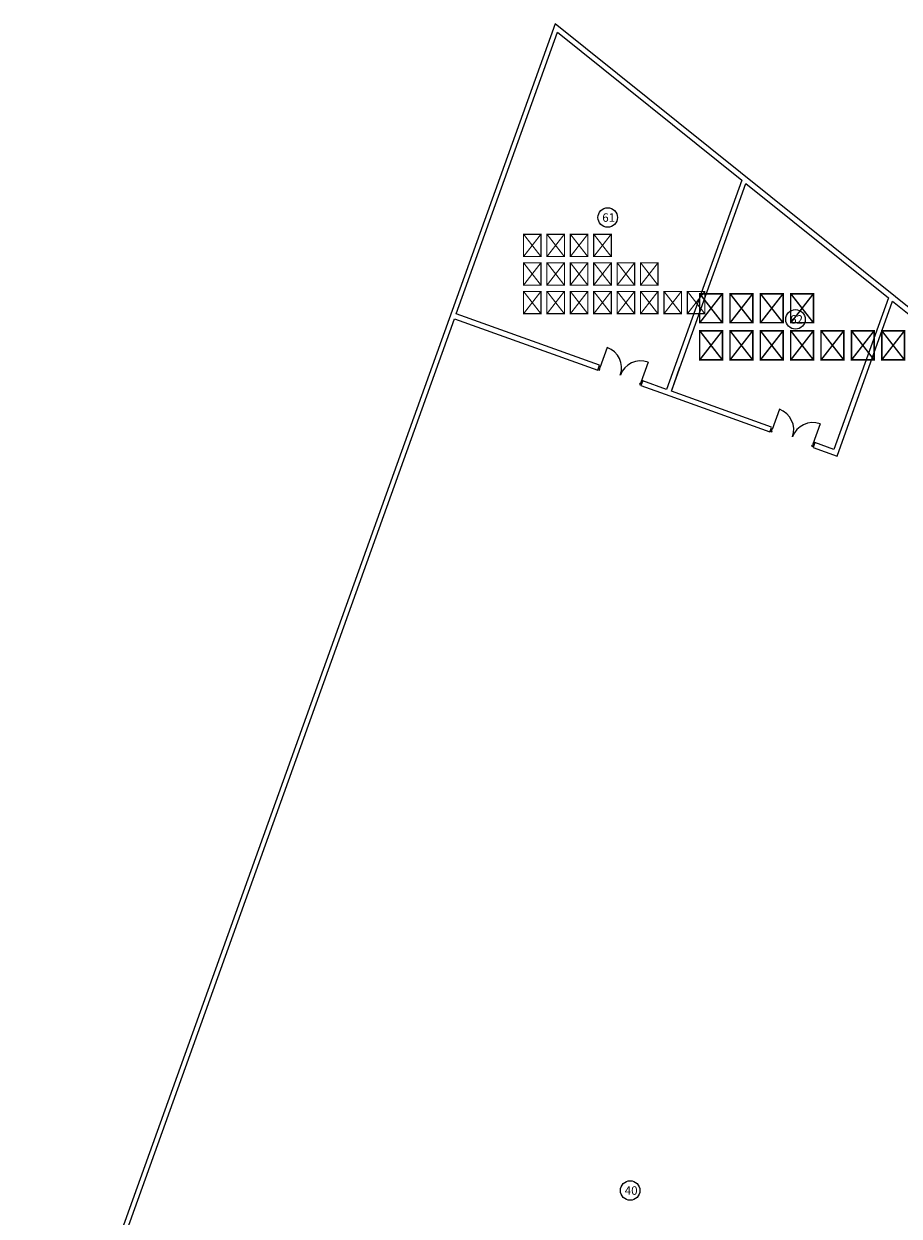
# Model space of a CAD drawing. Header units: millimetres. Extents: x 1512 to 2105, y 794 to 1149.
# Tile 5 of 256: x 1532 to 1567, y 1101 to 1148. Entities that reach past the tile are written whole.
import ezdxf

# ---------------------------------------------------------------- set-up
doc = ezdxf.new("R2010")
doc.units = ezdxf.units.MM
for name, color, linetype, lineweight in [('A-DOOR', 31, 'Continuous', 9), ('A-DOOR-FRAM', 31, 'Continuous', 9), ('A-WALL', 113, 'Continuous', 9)]:
    doc.layers.add(name, color=color, linetype=linetype, lineweight=lineweight)
doc.styles.get("Standard").update_dxf_attribs({"font": 'arial.ttf'})

# ---------------------------------------------------------------- blocks, each defined once
blk = doc.blocks.new('ExtDbl _3_ - 1810 x 2110mm-239761-زیرزمین')
at = {"layer": 'A-DOOR'}
for p, q in [((-0.8535, -0.866), (-0.8535, -0.014)), ((0.8535, -0.866), (0.8535, -0.014))]:
    blk.add_line(p, q, dxfattribs=at)
for centre, start, end in [((-0.8535, -0.014), 270, 0), ((0.8535, -0.014), 180, 270)]:
    blk.add_arc(centre, 0.852, start, end, dxfattribs=at)
at = {"layer": 'A-DOOR-FRAM'}
for p, q in [((-0.8345, 0.075), (-0.905, 0.075)), ((-0.905, 0.075), (-0.905, -0.014)), ((-0.8565, -0.014), (-0.8565, 0.033)), ((-0.8565, 0.033), (-0.8345, 0.033)), ((-0.8345, 0.033), (-0.8345, 0.075)), ((0.905, 0.075), (0.8345, 0.075)), ((0.8345, 0.075), (0.8345, 0.033)), ((0.8345, 0.033), (0.8565, 0.033)), ((0.8565, 0.033), (0.8565, -0.014)), ((0.905, -0.014), (0.905, 0.075)), ((-0.905, -0.014), (-0.8565, -0.014)), ((0.8565, -0.014), (0.905, -0.014))]:
    blk.add_line(p, q, dxfattribs=at)

msp = doc.modelspace()

# ---------------------------------------------------------------- linework, layer by layer
for centre in [(1555.46, 1139.895), (1562.854, 1135.884), (1556.344, 1101.578)]:
    msp.add_circle(centre, 0.385)
at = {"layer": 'A-WALL', "lineweight": 25}
for p, q in [((1553.386, 1147.522), (1532.476, 1089.284)), ((1549.497, 1136.098), (1553.48, 1147.191)), ((1604.223, 1106.715), (1553.386, 1147.522)), ((1553.48, 1147.191), (1560.738, 1141.365)), ((1560.738, 1141.365), (1557.779, 1133.124)), ((1557.967, 1133.057), (1560.903, 1141.232)), ((1560.903, 1141.232), (1566.511, 1136.73)), ((1566.511, 1136.73), (1564.367, 1130.759)), ((1564.488, 1130.503), (1566.676, 1136.598)), ((1566.676, 1136.598), (1577.436, 1127.961)), ((1532.664, 1089.216), (1549.429, 1135.91)), ((1549.429, 1135.91), (1555.067, 1133.886)), ((1555.135, 1134.074), (1549.497, 1136.098)), ((1555.067, 1133.886), (1555.135, 1134.074)), ((1557.967, 1133.057), (1558.305, 1133.998)), ((1556.838, 1133.462), (1556.77, 1133.274)), ((1556.77, 1133.274), (1557.9, 1132.868)), ((1557.779, 1133.124), (1556.838, 1133.462)), ((1561.911, 1131.641), (1557.967, 1133.057)), ((1557.9, 1132.868), (1561.843, 1131.453)), ((1561.84, 1131.442), (1561.907, 1131.63)), ((1563.614, 1131.029), (1563.547, 1130.841)), ((1563.547, 1130.841), (1564.488, 1130.503)), ((1564.367, 1130.759), (1563.614, 1131.029))]:
    msp.add_line(p, q, dxfattribs=at)

# ---------------------------------------------------------------- block references
at = {"layer": 'A-DOOR', "rotation": 160.2497600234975}
for p in [(1555.952, 1133.674), (1562.729, 1131.241)]:
    msp.add_blockref('ExtDbl _3_ - 1810 x 2110mm-239761-زیرزمین', p, dxfattribs=at)

# ---------------------------------------------------------------- texts
at = {"attachment_point": 1}
for s, width, gutter_width, insert, char_height in [('{\\fArial|b0|i0|c178|p34;61}', 12.83273, 1.669, (1555.247, 1140.06), 0.33379), ('{\\fArial|b0|i0|c178|p34;اتاق تجهزات کامپیوتر}', 4.08397, 12.5, (1552.029, 1139.123), 0.67548), ('{\\fArial|b0|i0|c178|p34;اتاق مانیتورینگ}', 2.87098, 12.5, (1558.931, 1136.743), 0.87576), ('{\\fArial|b0|i0|c178|p34;62}', 12.83273, 1.669, (1562.641, 1136.049), 0.33379), ('40', 12.83273, 1.669, (1556.131, 1101.743), 0.3338)]:
    msp.add_mtext_dynamic_manual_height_columns(s, width=width, gutter_width=gutter_width, heights=[0], dxfattribs=dict(at, insert=insert, char_height=char_height))

doc.saveas('drawing.dxf')
